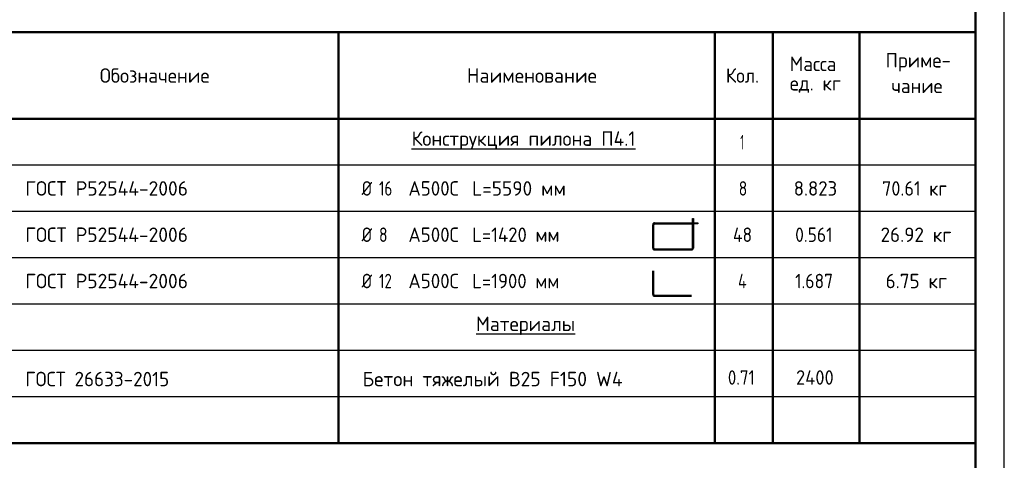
# Model space of a CAD drawing. Header units: millimetres. Extents: x 0 to 50400, y 0 to 35652.
# Tile 8 of 10: x 29991 to 50400, y 13651 to 22786. Entities that reach past the tile are written whole.
import ezdxf

# ---------------------------------------------------------------- set-up
doc = ezdxf.new("R2010")
doc.units = ezdxf.units.MM
doc.layers.add('Standard', color=7, linetype='Continuous', lineweight=25)
doc.styles.add('ISOCPEUR', font='txt')

msp = doc.modelspace()

# ---------------------------------------------------------------- linework, layer by layer
at = {"layer": 'Standard', "color": 7, "linetype": 'Continuous', "lineweight": 50, "transparency": 33554687}
for p, q in [((49800, 22528), (27600, 22528)), ((36600, 22528), (36600, 20728)), ((44400, 22528), (44400, 20728)), ((45600, 22528), (45600, 20728)), ((47400, 22528), (47400, 20728)), ((49800, 22528), (49800, 20728)), ((49800, 20728), (27600, 20728)), ((36600, 20728), (36600, 14008)), ((44400, 20728), (44400, 14008)), ((45600, 20728), (45600, 14008)), ((47400, 20728), (47400, 14008)), ((49800, 14008), (27600, 14008))]:
    msp.add_line(p, q, dxfattribs=at)
at = {"layer": 'Standard', "color": 7, "linetype": 'Continuous', "lineweight": -3, "transparency": 33554687}
for p, q in [((49800, 19768), (27600, 19768)), ((49800, 18808), (27600, 18808)), ((43151, 18576), (43935, 18576)), ((43112, 18052), (43112, 18536)), ((43133, 18052), (43133, 18536)), ((43151, 18554), (43935, 18554)), ((43151, 18035), (43917, 18035)), ((43151, 18013), (43917, 18013)), ((49800, 17848), (27600, 17848)), ((43112, 17092), (43112, 17576)), ((43133, 17092), (43133, 17576)), ((43151, 17075), (43917, 17075)), ((43151, 17053), (43917, 17053)), ((49800, 16888), (27600, 16888)), ((49800, 15928), (27600, 15928)), ((49800, 14968), (27600, 14968))]:
    msp.add_line(p, q, dxfattribs=at)
at = {"layer": 'Standard', "color": 7, "linetype": 'Continuous', "lineweight": 25, "transparency": 33554687}
msp.add_lwpolyline([(0, 0), (50400, 0), (50400, 35640), (0, 35640), (0, 0)], close=True, dxfattribs=at)
at = {"layer": 'Standard', "color": 7, "linetype": 'Continuous', "lineweight": 13, "transparency": 33554687}
msp.add_lwpolyline([(50400, 35640), (0, 35640), (0, 0), (50400, 0), (50400, 35640)], dxfattribs=at)
msp.add_lwpolyline([(50400, 35640), (0, 35640), (0, 0), (50400, 0), (50400, 35640)], dxfattribs=at)
at = {"layer": 'Standard', "color": 7, "linetype": 'Continuous', "lineweight": 50, "transparency": 33554687}
msp.add_lwpolyline([(2400, 35040), (49800, 35040), (49800, 600), (2400, 600), (2400, 35040)], close=True, dxfattribs=at)
at = {"layer": 'Standard', "color": 7, "linetype": 'Continuous', "lineweight": -3, "transparency": 33554687}
for points in [[(43935, 18052), (43935, 18666), (43957, 18666), (43957, 18052)], [(43957, 18576), (44047, 18576), (44047, 18554), (43957, 18554)]]:
    msp.add_lwpolyline(points, dxfattribs=at)
for centre, radius, start, end in [((43151, 18536), 39.6, 90, 180), ((43151, 18536), 18, 90, 180), ((43151, 18052), 39.6, 180, 270), ((43151, 18052), 18, 180, 270), ((43917, 18052), 18, 270, 0), ((43917, 18052), 39.6, 270, 0), ((43151, 17092), 39.6, 180, 270), ((43151, 17092), 18, 180, 270)]:
    msp.add_arc(centre, radius, start, end, dxfattribs=at)

# ---------------------------------------------------------------- texts
at = {"layer": 'Standard', "color": 7, "linetype": 'Continuous', "lineweight": 25, "transparency": 33554687, "char_height": 300, "attachment_point": 7, "style": 'ISOCPEUR'}
for s, insert, width in [('\\W0.95;Масса', (45953, 21720), 1252.12), ('\\W0.96;Приме-', (47940, 21713), 1462.49), ('\\W0.97;Обозначение', (31652, 21478), 2499.41), ('\\W0.98;Наименование', (39261, 21478), 2784.79), ('\\W0.93;Кол.', (44629, 21478), 888.24), ('\\W0.95;ед. кг', (45953, 21270), 1251.49), ('\\W0.95;чание', (48060, 21263), 1221.21), ('\\W0.97;{\\LКонструкция пилона П4.1}', (38115, 20089), 4913.68), ('\\W0.56;1', (44925, 20098), 233.33), ('\\W0.98;ГОСТ Р52544-2006', (30108, 19138), 3625.21), ('\\W0.83;Ø', (37080, 19138), 425.01), ('\\W0.75;16', (37439, 19138), 472.28), ('\\W0.95;А500С', (38048, 19138), 1251.49), ('\\W0.97;L=5590 мм', (39369, 19138), 2064.19), ('\\W0.78;8', (44895, 19138), 326.4), ('\\W0.94;8.823', (46035, 19138), 1070.02), ('\\W0.92;70.61 кг', (47865, 19138), 1607.7), ('\\W0.98;ГОСТ Р52544-2006', (30108, 18178), 3625.21), ('\\W0.83;Ø', (37080, 18178), 425.01), ('\\W0.78;8', (37439, 18178), 326.4), ('\\W0.95;А500С', (38048, 18178), 1251.49), ('\\W0.94;L=1420 мм', (39369, 18178), 2030.02), ('\\W0.88;48', (44775, 18178), 582), ('\\W0.88;0.561', (46065, 18178), 1001.11), ('\\W0.96;26.92 кг', (47835, 18178), 1673.19), ('\\W0.98;ГОСТ Р52544-2006', (30108, 17218), 3625.21), ('\\W0.83;Ø', (37080, 17218), 425.01), ('\\W0.75;12', (37439, 17218), 472.28), ('\\W0.95;А500С', (38048, 17218), 1251.49), ('\\W0.94;L=1900 мм', (39369, 17218), 1999.82), ('\\W0.80;4', (44880, 17218), 359.85), ('\\W0.88;1.687', (46065, 17218), 1001.11), ('\\W0.96;6.75 кг', (47940, 17218), 1462.49), ('\\W0.97;{\\LМатериалы}', (39450, 16249), 2244.64), ('\\W0.98;Бетон тяжелый В25 F150 W4', (37097, 15186), 5634.11), ('\\W0.85;0.71', (44670, 15218), 786.4), ('\\W0.93;2400', (46082, 15218), 1009.61), ('\\W0.96;ГОСТ 26633-2015', (30106, 15186), 3262.34)]:
    msp.add_mtext(s, dxfattribs=dict(at, insert=insert, width=width))

doc.saveas('drawing.dxf')
